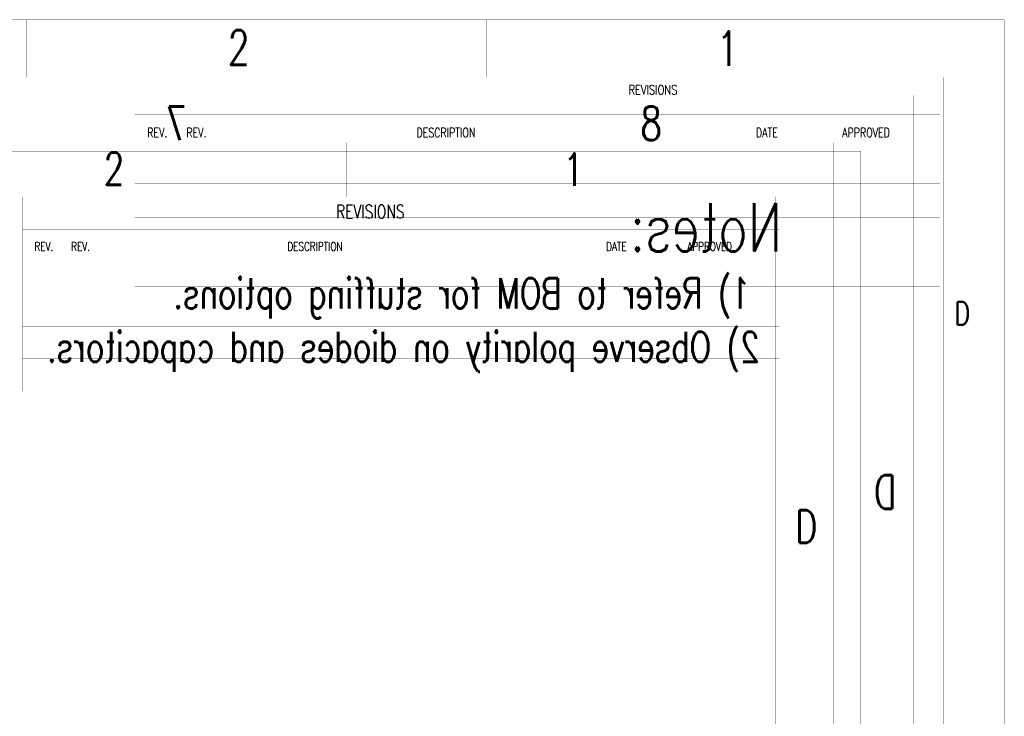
# Model space of a CAD drawing. Extents: x -7.2 to 18.3, y -5.6 to 10.9.
# Tile 112 of 112: x 11.8 to 18.3, y 6.3 to 10.9. Entities that reach past the tile are written whole.
import ezdxf

# ---------------------------------------------------------------- set-up
doc = ezdxf.new("R2010")
doc.units = 0
for name, color, linetype in [('2D_LINE_121', 146, 'CONTINUOUS'), ('2D_LINE_129', 2, 'CONTINUOUS'), ('2D_LINE_130', 106, 'CONTINUOUS'), ('TEXT_121', 146, 'CONTINUOUS'), ('TEXT_129', 2, 'CONTINUOUS'), ('TEXT_130', 106, 'CONTINUOUS')]:
    doc.layers.add(name, color=color, linetype=linetype)
doc.styles.add('W0$001', font='simplex', dxfattribs={"width": 0.75})
doc.styles.add('W0$0010890026', font='simplex', dxfattribs={"width": 0.75})
doc.styles.add('W0$0011250131', font='simplex', dxfattribs={"width": 0.75})
doc.styles.add('W0$0015', font='simplex', dxfattribs={"width": 0.75})

# ---------------------------------------------------------------- blocks, each defined once
blk = doc.blocks.new('SMOOTH_0$001')
at = {"const_width": 0.0005}
blk.add_lwpolyline([(-0.00025, 0, 1), (0.00025, 0, 1)], format="xyb", close=True, dxfattribs=at)
blk = doc.blocks.new('DRAWING_292')
at = {"layer": '2D_LINE_121', "const_width": 0.001}
for points in [[(-0.3515, -0.375), (25.1485, -0.375), (25.1485, 16.125), (-0.3515, 16.125)], [(0, 0), (24.75, 0), (24.75, 15.75), (0, 15.75)]]:
    blk.add_lwpolyline(points, close=True, dxfattribs=at)
for points in [[(18.7735, 15.75), (18.7735, 16.125)], [(21.7735, 15.75), (21.7735, 16.125)]]:
    blk.add_lwpolyline(points, dxfattribs=at)
at = {"layer": '2D_LINE_121'}
for p in [(18.7735, 16.125), (21.7735, 16.125), (25.1485, 16.125), (18.7735, 15.75), (21.7735, 15.75), (24.75, 15.75)]:
    blk.add_blockref('SMOOTH_0$001', p, dxfattribs=at)
at = {"layer": 'TEXT_121', "style": 'W0$0015', "width": 0.75}
for s, p in [('2', (20.086, 15.8325)), ('1', (23.2735, 15.825))]:
    blk.add_text(s, height=0.225, dxfattribs=at).set_placement(p)
blk = doc.blocks.new('DRAWING_293')
at = {"layer": '2D_LINE_121', "const_width": 0.001}
for points in [[(-5.25, 0.225), (-5.25, -1.125)], [(0, 0), (-5.25, 0)], [(-4.95, 0), (-4.95, -1.125)], [(-4.65, 0), (-4.65, -1.125)], [(-1.35, 0), (-1.35, -1.125)], [(-0.75, 0), (-0.75, -1.125)], [(0, -0.225), (-5.25, -0.225)], [(0, -0.45), (-5.25, -0.45)], [(0, -0.675), (-5.25, -0.675)], [(0, -0.9), (-5.25, -0.9)], [(0, -1.125), (-5.25, -1.125)]]:
    blk.add_lwpolyline(points, dxfattribs=at)
at = {"layer": '2D_LINE_121'}
for p in [(-5.25, 0.225), (-5.25, 0), (-4.95, 0), (-4.65, 0), (-1.35, 0), (-0.75, 0), (0, 0), (-5.25, -0.225), (0, -0.225), (-5.25, -0.45), (0, -0.45), (-5.25, -0.675), (0, -0.675), (-5.25, -0.9), (0, -0.9), (-5.25, -1.125), (-5.25, -1.125), (-4.95, -1.125), (-4.65, -1.125), (-1.35, -1.125), (-0.75, -1.125), (0, -1.125)]:
    blk.add_blockref('SMOOTH_0$001', p, dxfattribs=at)
at = {"layer": 'TEXT_121', "style": 'W0$0015', "width": 0.75}
for s, p in [('REV.', (-5.1675, -0.15)), ('REV.', (-4.9125, -0.15)), ('DESCRIPTION', (-3.4125, -0.15)), ('DATE', (-1.2, -0.15)), ('APPROVED', (-0.6375, -0.15))]:
    blk.add_text(s, height=0.06, dxfattribs=at).set_placement(p)
blk = doc.blocks.new('DRAWING_315')
at = {"layer": '2D_LINE_130', "const_width": 0.001}
for points in [[(23.8592, -0.7048), (-0.8886, -0.7048), (-0.8886, 15.3085), (23.8592, 15.3085)], [(23.518, -0.3408), (-0.5019, -0.3408), (-0.5019, 14.9445), (23.518, 14.9445)]]:
    blk.add_lwpolyline(points, close=True, dxfattribs=at)
blk.add_lwpolyline([(20.5837, 14.9445), (20.5837, 15.3085)], dxfattribs=at)
at = {"layer": '2D_LINE_130'}
for p in [(20.5837, 15.3085), (23.8592, 15.3085), (20.5837, 14.9445), (23.518, 14.9445)]:
    blk.add_blockref('SMOOTH_0$001', p, dxfattribs=at)
at = {"layer": 'TEXT_130', "style": 'W0$0011250131', "text_generation_flag": 2, "width": 0.75}
for s, height, p in [('7', 0.2184, (19.128, 15.0173)), ('8', 0.2184, (22.2215, 15.0173)), ('Notes: ', 0.315, (23.004, 14.292)), ('1) Refer to BOM for stuffing options.', 0.196875, (22.8015, 13.9208)), ('2) Observe polarity on diodes and capacitors.', 0.196875, (22.8578, 13.572)), ('D', 0.2184, (23.75, 12.6153))]:
    blk.add_text(s, height=height, dxfattribs=at).set_placement(p)
blk = doc.blocks.new('DRAWING_316')
at = {"layer": '2D_LINE_129', "const_width": 0.001}
for points in [[(-19.2351, -14.9372), (4.7207, -14.9372), (4.7207, 0.5637), (-19.2351, 0.5637)], [(-18.9049, -14.5849), (4.3464, -14.5849), (4.3464, 0.2114), (-18.9049, 0.2114)]]:
    blk.add_lwpolyline(points, close=True, dxfattribs=at)
for points in [[(1.5501, 0.2114), (1.5501, 0.5637)], [(-0.5637, 0.2114), (-0.5637, -1.0569)], [(4.3684, 0), (-0.5637, 0)], [(-0.2818, 0), (-0.2818, -1.0569)], [(0, 0), (0, -1.0569)], [(3.1002, 0), (3.1002, -1.0569)], [(3.6638, 0), (3.6638, -1.0569)], [(4.3684, -0.2114), (-0.5637, -0.2114)], [(4.3684, -0.4227), (-0.5637, -0.4227)], [(4.3684, -0.6341), (-0.5637, -0.6341)], [(4.3684, -0.8455), (-0.5637, -0.8455)], [(4.3684, -1.0569), (-0.5637, -1.0569)]]:
    blk.add_lwpolyline(points, dxfattribs=at)
at = {"layer": '2D_LINE_129'}
for p in [(1.5501, 0.5637), (4.7207, 0.5637), (-0.5637, 0.2114), (1.5501, 0.2114), (4.3464, 0.2114), (-0.5637, 0), (-0.2818, 0), (0, 0), (3.1002, 0), (3.6638, 0), (4.3684, 0), (-0.5637, -0.2114), (4.3684, -0.2114), (-0.5637, -0.4227), (4.3684, -0.4227), (-0.5637, -0.6341), (4.3684, -0.6341), (-0.5637, -0.8455), (4.3684, -0.8455), (-0.5637, -1.0569), (-0.5637, -1.0569), (-0.2818, -1.0569), (0, -1.0569), (3.1002, -1.0569), (3.6638, -1.0569), (4.3684, -1.0569)]:
    blk.add_blockref('SMOOTH_0$001', p, dxfattribs=at)
at = {"layer": 'TEXT_129', "style": 'W0$0010890026', "width": 0.75}
for s, height, p in [('2', 0.2114, (-0.0352, 0.2889)), ('1', 0.2114, (2.9592, 0.2818)), ('REVISIONS', 0.08807, (1.4796, 0.0705)), ('REV.', 0.05636, (-0.4862, -0.1409)), ('REV.', 0.05637, (-0.2466, -0.1409)), ('DESCRIPTION', 0.056367, (1.1626, -0.1409)), ('DATE', 0.05637, (3.2411, -0.1409)), ('APPROVED', 0.05637, (3.7695, -0.1409)), ('D', 0.2114, (4.4741, -2.0433))]:
    blk.add_text(s, height=height, dxfattribs=at).set_placement(p)

msp = doc.modelspace()

# ---------------------------------------------------------------- block references
for name, p in [('DRAWING_292', (-6.8949, -5.265)), ('DRAWING_293', (17.8351, 10.245)), ('DRAWING_315', (-6.1989, -4.941)), ('DRAWING_316', (12.4181, 9.496))]:
    msp.add_blockref(name, p)

# ---------------------------------------------------------------- texts
at = {"layer": 'TEXT_121', "style": 'W0$001', "width": 0.75}
for s, height, p in [('REVISIONS', 0.0625, (15.8049, 10.3723)), ('D', 0.15, (17.9299, 8.8723))]:
    msp.add_text(s, height=height, dxfattribs=at).set_placement(p)

doc.saveas('drawing.dxf')
